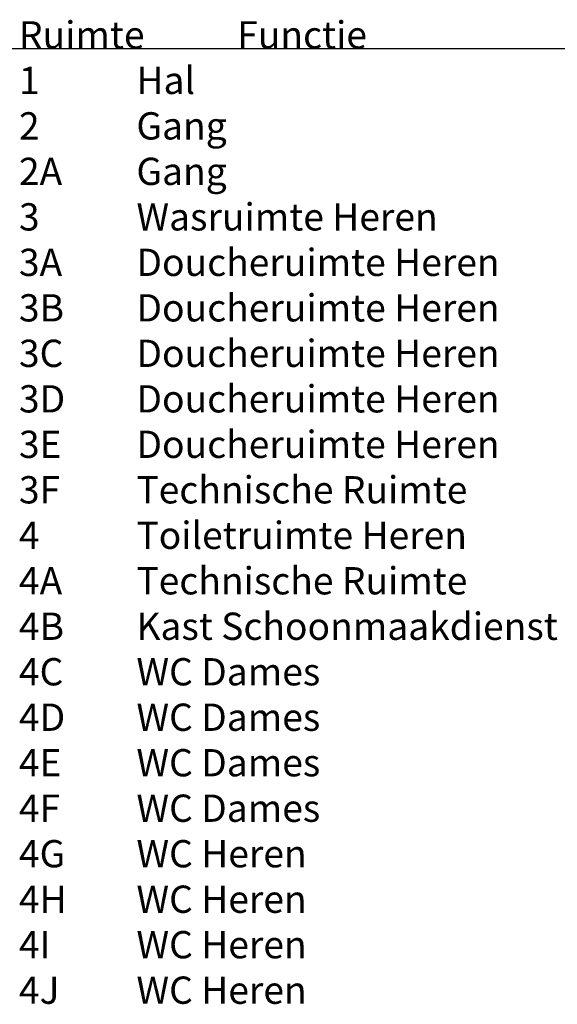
# Model space of a CAD drawing. Header units: millimetres. Extents: x 362177 to 5000048, y 157834 to 733119.
# Tile 51 of 152: x 655074 to 662167, y 263206 to 276196. Entities that reach past the tile are written whole.
import ezdxf

# ---------------------------------------------------------------- set-up
doc = ezdxf.new("R2010")
doc.units = ezdxf.units.MM
doc.layers.get('DEFPOINTS').update_dxf_attribs({"color": 255})
doc.styles.add('DVD_VBC_Arial', font='arial.ttf')

msp = doc.modelspace()

# ---------------------------------------------------------------- linework, layer by layer
at = {"layer": 'DEFPOINTS'}
for p, direction in [((621068, 381933.6), (0, 1)), ((570064, 275815), (1, 0))]:
    msp.add_xline(p, direction, dxfattribs=at)

# ---------------------------------------------------------------- texts
at = {"insert": (655064, 276175), "char_height": 360, "attachment_point": 1, "style": 'DVD_VBC_Arial'}
msp.add_mtext_dynamic_manual_height_columns('Ruimte^IFunctie^I^I^I\\P1 ^I^IHal ^I^I^I^I\\P2 ^I^IGang ^I^I^I^I\\P2A ^I^IGang ^I^I^I^I\\P3 ^I^IWasruimte Heren ^I^I\\P3A ^I^IDoucheruimte Heren ^I\\P3B ^I^IDoucheruimte Heren ^I\\P3C ^I^IDoucheruimte Heren ^I\\P3D ^I^IDoucheruimte Heren ^I\\P3E ^I^IDoucheruimte Heren ^I\\P3F ^I^ITechnische Ruimte ^I\\P4 ^I^IToiletruimte Heren ^I^I\\P4A ^I^ITechnische Ruimte ^I\\P4B ^I^IKast Schoonmaakdienst^I\\P4C ^I^IWC Dames^I^I^I\\P4D ^I^IWC Dames^I^I^I \\P4E ^I^IWC Dames ^I^I^I\\P4F ^I^IWC Dames^I^I^I\\P4G ^I^IWC Heren ^I^I^I\\P4H ^I^IWC Heren ^I^I^I\\P4I ^I^IWC Heren ^I^I^I\\P4J ^I^IWC Heren ^I^I^I', width=13843.335, gutter_width=12.5, heights=[0], dxfattribs=at)

doc.saveas('drawing.dxf')
